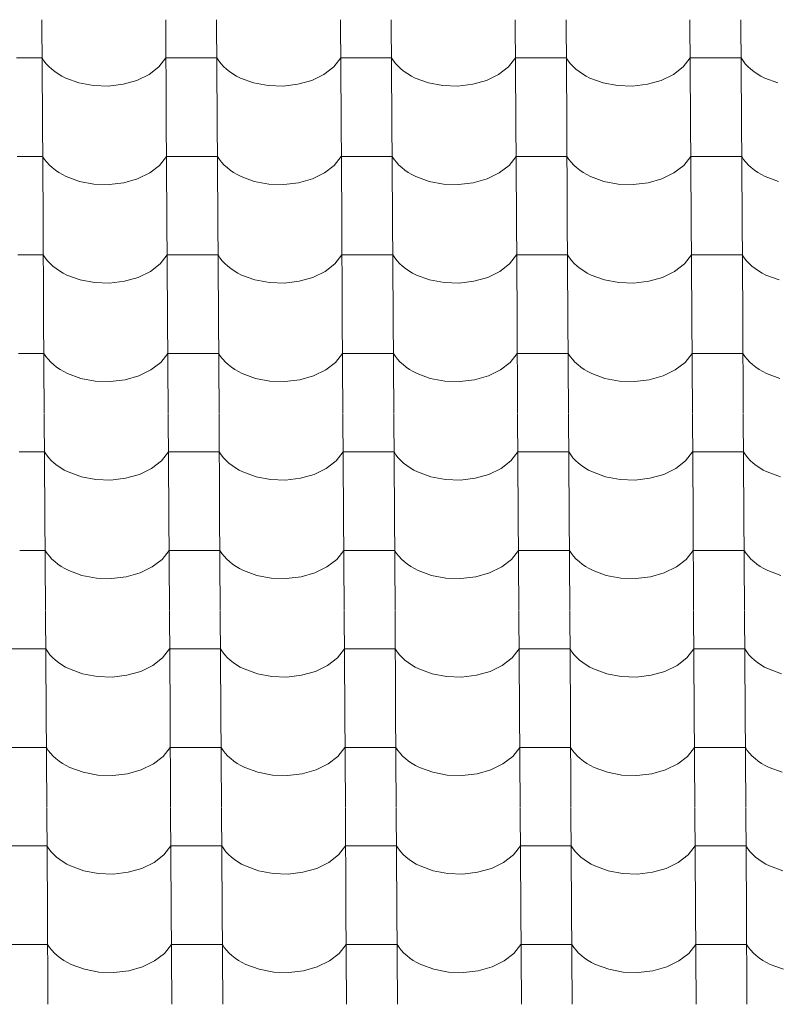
# Model space of a CAD drawing. Header units: millimetres. Extents: x -29001 to 109416, y -1251 to 13451.
# Tile 34 of 163: x -16507 to -15792, y 7544 to 8474. Entities that reach past the tile are written whole.
import ezdxf

# ---------------------------------------------------------------- set-up
doc = ezdxf.new("R2010")
doc.units = ezdxf.units.MM
doc.header["$MEASUREMENT"] = 0
doc.layers.add('POHLED JIŽNÍ_1_Konstrukce - nosné', color=7, linetype='Continuous')
doc.layers.add('POHLED JIŽNÍ_1_Nové_Výplně - Povrchové', color=7, linetype='Continuous')

# ---------------------------------------------------------------- blocks, each defined once
blk = doc.blocks.new('*X1', base_point=(-31394.74, -25864.88))
at = {"layer": 'POHLED JIŽNÍ_1_Nové_Výplně - Povrchové', "color": 21, "linetype": 'Continuous', "lineweight": 20, "true_color": 0xffaaaa}
for p, q in [((-16486.17, 8474.05), (-16485.6, 8381.37)), ((-16369.21, 8474.05), (-16368.63, 8381.37)), ((-16321.18, 8474.05), (-16320.6, 8381.37)), ((-16204.21, 8474.05), (-16203.63, 8381.37)), ((-16156.18, 8474.05), (-16155.6, 8381.37)), ((-16039.22, 8474.05), (-16038.64, 8381.37)), ((-15991.18, 8474.05), (-15990.6, 8381.37)), ((-15874.22, 8474.05), (-15873.64, 8381.37)), ((-15826.18, 8474.05), (-15825.61, 8381.37)), ((-16485.95, 8437.89), (-16509.97, 8437.89)), ((-16485.95, 8437.89), (-16484.11, 8435.1)), ((-16484.11, 8435.1), (-16481.97, 8432.4)), ((-16375.6, 8429.5), (-16368.99, 8437.89)), ((-16344.97, 8437.89), (-16368.99, 8437.89)), ((-16320.95, 8437.89), (-16344.97, 8437.89)), ((-16320.95, 8437.89), (-16319.11, 8435.1)), ((-16319.11, 8435.1), (-16316.97, 8432.4)), ((-16210.6, 8429.5), (-16203.99, 8437.89)), ((-16179.97, 8437.89), (-16203.99, 8437.89)), ((-16155.95, 8437.89), (-16179.97, 8437.89)), ((-16155.95, 8437.89), (-16154.11, 8435.1)), ((-16154.11, 8435.1), (-16151.97, 8432.4)), ((-16045.61, 8429.5), (-16038.99, 8437.89)), ((-16014.97, 8437.89), (-16038.99, 8437.89)), ((-15990.96, 8437.89), (-16014.97, 8437.89)), ((-15990.96, 8437.89), (-15989.11, 8435.1)), ((-15989.11, 8435.1), (-15986.98, 8432.4)), ((-15880.61, 8429.5), (-15873.99, 8437.89)), ((-15849.98, 8437.89), (-15873.99, 8437.89)), ((-15825.96, 8437.89), (-15849.98, 8437.89)), ((-15825.96, 8437.89), (-15824.12, 8435.1)), ((-15824.12, 8435.1), (-15821.98, 8432.4)), ((-16481.97, 8432.4), (-16479.55, 8429.81)), ((-16479.55, 8429.81), (-16476.85, 8427.35)), ((-16476.85, 8427.35), (-16473.89, 8425.02)), ((-16473.89, 8425.02), (-16470.7, 8422.84)), ((-16384.87, 8422.33), (-16375.6, 8429.5)), ((-16316.97, 8432.4), (-16314.55, 8429.81)), ((-16314.55, 8429.81), (-16311.85, 8427.35)), ((-16311.85, 8427.35), (-16308.9, 8425.02)), ((-16308.9, 8425.02), (-16305.7, 8422.84)), ((-16219.87, 8422.33), (-16210.6, 8429.5)), ((-16151.97, 8432.4), (-16149.55, 8429.81)), ((-16149.55, 8429.81), (-16146.85, 8427.35)), ((-16146.85, 8427.35), (-16143.9, 8425.02)), ((-16143.9, 8425.02), (-16140.7, 8422.84)), ((-16054.87, 8422.33), (-16045.61, 8429.5)), ((-15986.98, 8432.4), (-15984.55, 8429.81)), ((-15984.55, 8429.81), (-15981.86, 8427.35)), ((-15981.86, 8427.35), (-15978.9, 8425.02)), ((-15978.9, 8425.02), (-15975.7, 8422.84)), ((-15889.87, 8422.33), (-15880.61, 8429.5)), ((-15821.98, 8432.4), (-15819.56, 8429.81)), ((-15819.56, 8429.81), (-15816.86, 8427.35)), ((-15816.86, 8427.35), (-15813.9, 8425.02)), ((-15813.9, 8425.02), (-15810.71, 8422.84)), ((-16470.7, 8422.84), (-16467.27, 8420.82)), ((-16467.27, 8420.82), (-16463.64, 8418.98)), ((-16463.64, 8418.98), (-16451.17, 8414.4)), ((-16451.17, 8414.4), (-16437.49, 8411.82)), ((-16409.34, 8413.02), (-16396.31, 8416.74)), ((-16396.31, 8416.74), (-16384.87, 8422.33)), ((-16305.7, 8422.84), (-16302.27, 8420.82)), ((-16302.27, 8420.82), (-16298.64, 8418.98)), ((-16298.64, 8418.98), (-16286.17, 8414.4)), ((-16286.17, 8414.4), (-16272.49, 8411.82)), ((-16244.35, 8413.02), (-16231.31, 8416.74)), ((-16231.31, 8416.74), (-16219.87, 8422.33)), ((-16140.7, 8422.84), (-16137.28, 8420.82)), ((-16137.28, 8420.82), (-16133.64, 8418.98)), ((-16133.64, 8418.98), (-16121.17, 8414.4)), ((-16121.17, 8414.4), (-16107.5, 8411.82)), ((-16079.35, 8413.02), (-16066.31, 8416.74)), ((-16066.31, 8416.74), (-16054.87, 8422.33)), ((-15975.7, 8422.84), (-15972.28, 8420.82)), ((-15972.28, 8420.82), (-15968.65, 8418.98)), ((-15968.65, 8418.98), (-15956.17, 8414.4)), ((-15956.17, 8414.4), (-15942.5, 8411.82)), ((-15914.35, 8413.02), (-15901.32, 8416.74)), ((-15901.32, 8416.74), (-15889.87, 8422.33)), ((-15810.71, 8422.84), (-15807.28, 8420.82)), ((-15807.28, 8420.82), (-15803.65, 8418.98)), ((-15803.65, 8418.98), (-15791.18, 8414.4)), ((-16437.49, 8411.82), (-16423.31, 8411.35)), ((-16423.31, 8411.35), (-16409.34, 8413.02)), ((-16272.49, 8411.82), (-16258.31, 8411.35)), ((-16258.31, 8411.35), (-16244.35, 8413.02)), ((-16107.5, 8411.82), (-16093.31, 8411.35)), ((-16093.31, 8411.35), (-16079.35, 8413.02)), ((-15942.5, 8411.82), (-15928.32, 8411.35)), ((-15928.32, 8411.35), (-15914.35, 8413.02)), ((-16485.59, 8381.04), (-16485.01, 8288.36)), ((-16368.63, 8381.04), (-16368.05, 8288.36)), ((-16320.6, 8381.04), (-16320.02, 8288.36)), ((-16203.63, 8381.04), (-16203.05, 8288.36)), ((-16155.6, 8381.04), (-16155.02, 8288.36)), ((-16038.64, 8381.04), (-16038.06, 8288.36)), ((-15990.6, 8381.04), (-15990.02, 8288.36)), ((-15873.64, 8381.04), (-15873.06, 8288.36)), ((-15825.6, 8381.04), (-15825.02, 8288.36)), ((-16485.37, 8344.88), (-16509.38, 8344.88)), ((-16485.37, 8344.88), (-16483.53, 8342.09)), ((-16483.53, 8342.09), (-16481.39, 8339.39)), ((-16375.02, 8336.49), (-16368.4, 8344.88)), ((-16344.39, 8344.88), (-16368.4, 8344.88)), ((-16320.37, 8344.88), (-16344.39, 8344.88)), ((-16320.37, 8344.88), (-16318.53, 8342.09)), ((-16318.53, 8342.09), (-16316.39, 8339.39)), ((-16210.02, 8336.49), (-16203.41, 8344.88)), ((-16179.39, 8344.88), (-16203.41, 8344.88)), ((-16155.37, 8344.88), (-16179.39, 8344.88)), ((-16155.37, 8344.88), (-16153.53, 8342.09)), ((-16153.53, 8342.09), (-16151.39, 8339.39)), ((-16045.02, 8336.49), (-16038.41, 8344.88)), ((-16014.39, 8344.88), (-16038.41, 8344.88)), ((-15990.37, 8344.88), (-16014.39, 8344.88)), ((-15990.37, 8344.88), (-15988.53, 8342.09)), ((-15988.53, 8342.09), (-15986.4, 8339.39)), ((-15880.03, 8336.49), (-15873.41, 8344.88)), ((-15849.39, 8344.88), (-15873.41, 8344.88)), ((-15825.38, 8344.88), (-15849.39, 8344.88)), ((-15825.38, 8344.88), (-15823.54, 8342.09)), ((-15823.54, 8342.09), (-15821.4, 8339.39)), ((-16481.39, 8339.39), (-16478.96, 8336.8)), ((-16478.96, 8336.8), (-16476.27, 8334.34)), ((-16476.27, 8334.34), (-16473.31, 8332.01)), ((-16473.31, 8332.01), (-16470.11, 8329.83)), ((-16384.28, 8329.32), (-16375.02, 8336.49)), ((-16316.39, 8339.39), (-16313.97, 8336.8)), ((-16313.97, 8336.8), (-16311.27, 8334.34)), ((-16311.27, 8334.34), (-16308.31, 8332.01)), ((-16308.31, 8332.01), (-16305.12, 8329.83)), ((-16219.29, 8329.32), (-16210.02, 8336.49)), ((-16151.39, 8339.39), (-16148.97, 8336.8)), ((-16148.97, 8336.8), (-16146.27, 8334.34)), ((-16146.27, 8334.34), (-16143.32, 8332.01)), ((-16143.32, 8332.01), (-16140.12, 8329.83)), ((-16054.29, 8329.32), (-16045.02, 8336.49)), ((-15986.4, 8339.39), (-15983.97, 8336.8)), ((-15983.97, 8336.8), (-15981.27, 8334.34)), ((-15981.27, 8334.34), (-15978.32, 8332.01)), ((-15978.32, 8332.01), (-15975.12, 8329.83)), ((-15889.29, 8329.32), (-15880.03, 8336.49)), ((-15821.4, 8339.39), (-15818.97, 8336.8)), ((-15818.97, 8336.8), (-15816.28, 8334.34)), ((-15816.28, 8334.34), (-15813.32, 8332.01)), ((-15813.32, 8332.01), (-15810.12, 8329.83)), ((-16470.11, 8329.83), (-16466.69, 8327.82)), ((-16466.69, 8327.82), (-16463.06, 8325.97)), ((-16463.06, 8325.97), (-16450.58, 8321.4)), ((-16450.58, 8321.4), (-16436.91, 8318.81)), ((-16408.76, 8320.01), (-16395.73, 8323.73)), ((-16395.73, 8323.73), (-16384.28, 8329.32)), ((-16305.12, 8329.83), (-16301.69, 8327.82)), ((-16301.69, 8327.82), (-16298.06, 8325.97)), ((-16298.06, 8325.97), (-16285.59, 8321.4)), ((-16285.59, 8321.4), (-16271.91, 8318.81)), ((-16243.76, 8320.01), (-16230.73, 8323.73)), ((-16230.73, 8323.73), (-16219.29, 8329.32)), ((-16140.12, 8329.83), (-16136.69, 8327.82)), ((-16136.69, 8327.82), (-16133.06, 8325.97)), ((-16133.06, 8325.97), (-16120.59, 8321.4)), ((-16120.59, 8321.4), (-16106.91, 8318.81)), ((-16078.77, 8320.01), (-16065.73, 8323.73)), ((-16065.73, 8323.73), (-16054.29, 8329.32)), ((-15975.12, 8329.83), (-15971.7, 8327.82)), ((-15971.7, 8327.82), (-15968.06, 8325.97)), ((-15968.06, 8325.97), (-15955.59, 8321.4)), ((-15955.59, 8321.4), (-15941.92, 8318.81)), ((-15913.77, 8320.01), (-15900.73, 8323.73)), ((-15900.73, 8323.73), (-15889.29, 8329.32)), ((-15810.12, 8329.83), (-15806.7, 8327.82)), ((-15806.7, 8327.82), (-15803.07, 8325.97)), ((-15803.07, 8325.97), (-15790.59, 8321.4)), ((-16436.91, 8318.81), (-16422.73, 8318.34)), ((-16422.73, 8318.34), (-16408.76, 8320.01)), ((-16271.91, 8318.81), (-16257.73, 8318.34)), ((-16257.73, 8318.34), (-16243.76, 8320.01)), ((-16106.91, 8318.81), (-16092.73, 8318.34)), ((-16092.73, 8318.34), (-16078.77, 8320.01)), ((-15941.92, 8318.81), (-15927.73, 8318.34)), ((-15927.73, 8318.34), (-15913.77, 8320.01)), ((-16485.01, 8288.03), (-16484.43, 8195.35)), ((-16368.05, 8288.03), (-16367.47, 8195.35)), ((-16320.01, 8288.03), (-16319.43, 8195.35)), ((-16203.05, 8288.03), (-16202.47, 8195.35)), ((-16155.02, 8288.03), (-16154.44, 8195.35)), ((-16038.05, 8288.03), (-16037.47, 8195.35)), ((-15990.02, 8288.03), (-15989.44, 8195.35)), ((-15873.06, 8288.03), (-15872.48, 8195.35)), ((-15825.02, 8288.03), (-15824.44, 8195.35)), ((-16484.79, 8251.87), (-16508.8, 8251.87)), ((-16484.79, 8251.87), (-16482.94, 8249.08)), ((-16482.94, 8249.08), (-16480.81, 8246.38)), ((-16374.44, 8243.48), (-16367.82, 8251.87)), ((-16343.81, 8251.87), (-16367.82, 8251.87)), ((-16319.79, 8251.87), (-16343.81, 8251.87)), ((-16319.79, 8251.87), (-16317.95, 8249.08)), ((-16317.95, 8249.08), (-16315.81, 8246.38)), ((-16209.44, 8243.48), (-16202.83, 8251.87)), ((-16178.81, 8251.87), (-16202.83, 8251.87)), ((-16154.79, 8251.87), (-16178.81, 8251.87)), ((-16154.79, 8251.87), (-16152.95, 8249.08)), ((-16152.95, 8249.08), (-16150.81, 8246.38)), ((-16044.44, 8243.48), (-16037.83, 8251.87)), ((-16013.81, 8251.87), (-16037.83, 8251.87)), ((-15989.79, 8251.87), (-16013.81, 8251.87)), ((-15989.79, 8251.87), (-15987.95, 8249.08)), ((-15987.95, 8249.08), (-15985.81, 8246.38)), ((-15879.45, 8243.48), (-15872.83, 8251.87)), ((-15848.81, 8251.87), (-15872.83, 8251.87)), ((-15824.8, 8251.87), (-15848.81, 8251.87)), ((-15824.8, 8251.87), (-15822.95, 8249.08)), ((-15822.95, 8249.08), (-15820.82, 8246.38)), ((-16480.81, 8246.38), (-16478.38, 8243.79)), ((-16478.38, 8243.79), (-16475.69, 8241.33)), ((-16475.69, 8241.33), (-16472.73, 8239)), ((-16472.73, 8239), (-16469.53, 8236.82)), ((-16383.7, 8236.31), (-16374.44, 8243.48)), ((-16315.81, 8246.38), (-16313.38, 8243.79)), ((-16313.38, 8243.79), (-16310.69, 8241.33)), ((-16310.69, 8241.33), (-16307.73, 8239)), ((-16307.73, 8239), (-16304.53, 8236.82)), ((-16218.71, 8236.31), (-16209.44, 8243.48)), ((-16150.81, 8246.38), (-16148.39, 8243.79)), ((-16148.39, 8243.79), (-16145.69, 8241.33)), ((-16145.69, 8241.33), (-16142.74, 8239)), ((-16142.74, 8239), (-16139.54, 8236.82)), ((-16053.71, 8236.31), (-16044.44, 8243.48)), ((-15985.81, 8246.38), (-15983.39, 8243.79)), ((-15983.39, 8243.79), (-15980.69, 8241.33)), ((-15980.69, 8241.33), (-15977.74, 8239)), ((-15977.74, 8239), (-15974.54, 8236.82)), ((-15888.71, 8236.31), (-15879.45, 8243.48)), ((-15820.82, 8246.38), (-15818.39, 8243.79)), ((-15818.39, 8243.79), (-15815.7, 8241.33)), ((-15815.7, 8241.33), (-15812.74, 8239)), ((-15812.74, 8239), (-15809.54, 8236.82)), ((-16469.53, 8236.82), (-16466.11, 8234.81)), ((-16466.11, 8234.81), (-16462.47, 8232.96)), ((-16462.47, 8232.96), (-16450, 8228.39)), ((-16450, 8228.39), (-16436.33, 8225.8)), ((-16408.18, 8227), (-16395.15, 8230.72)), ((-16395.15, 8230.72), (-16383.7, 8236.31)), ((-16304.53, 8236.82), (-16301.11, 8234.81)), ((-16301.11, 8234.81), (-16297.48, 8232.96)), ((-16297.48, 8232.96), (-16285.01, 8228.39)), ((-16285.01, 8228.39), (-16271.33, 8225.8)), ((-16243.18, 8227), (-16230.15, 8230.72)), ((-16230.15, 8230.72), (-16218.71, 8236.31)), ((-16139.54, 8236.82), (-16136.11, 8234.81)), ((-16136.11, 8234.81), (-16132.48, 8232.96)), ((-16132.48, 8232.96), (-16120.01, 8228.39)), ((-16120.01, 8228.39), (-16106.33, 8225.8)), ((-16078.19, 8227), (-16065.15, 8230.72)), ((-16065.15, 8230.72), (-16053.71, 8236.31)), ((-15974.54, 8236.82), (-15971.12, 8234.81)), ((-15971.12, 8234.81), (-15967.48, 8232.96)), ((-15967.48, 8232.96), (-15955.01, 8228.39)), ((-15955.01, 8228.39), (-15941.33, 8225.8)), ((-15913.19, 8227), (-15900.15, 8230.72)), ((-15900.15, 8230.72), (-15888.71, 8236.31)), ((-15809.54, 8236.82), (-15806.12, 8234.81)), ((-15806.12, 8234.81), (-15802.48, 8232.96)), ((-15802.48, 8232.96), (-15790.01, 8228.39)), ((-16436.33, 8225.8), (-16422.15, 8225.33)), ((-16422.15, 8225.33), (-16408.18, 8227)), ((-16271.33, 8225.8), (-16257.15, 8225.33)), ((-16257.15, 8225.33), (-16243.18, 8227)), ((-16106.33, 8225.8), (-16092.15, 8225.33)), ((-16092.15, 8225.33), (-16078.19, 8227)), ((-15941.33, 8225.8), (-15927.15, 8225.33)), ((-15927.15, 8225.33), (-15913.19, 8227)), ((-16484.43, 8195.02), (-16483.85, 8102.34)), ((-16367.47, 8195.02), (-16366.89, 8102.34)), ((-16319.43, 8195.02), (-16318.85, 8102.34)), ((-16202.47, 8195.02), (-16201.89, 8102.34)), ((-16154.44, 8195.02), (-16153.86, 8102.34)), ((-16037.47, 8195.02), (-16036.89, 8102.34)), ((-15989.44, 8195.02), (-15988.86, 8102.34)), ((-15872.47, 8195.02), (-15871.9, 8102.34)), ((-15824.44, 8195.02), (-15823.86, 8102.34)), ((-16484.2, 8158.86), (-16508.22, 8158.86)), ((-16484.2, 8158.86), (-16482.36, 8156.07)), ((-16482.36, 8156.07), (-16480.22, 8153.37)), ((-16373.86, 8150.48), (-16367.24, 8158.86)), ((-16343.22, 8158.86), (-16367.24, 8158.86)), ((-16319.21, 8158.86), (-16343.22, 8158.86)), ((-16319.21, 8158.86), (-16317.36, 8156.07)), ((-16317.36, 8156.07), (-16315.23, 8153.37)), ((-16208.86, 8150.48), (-16202.24, 8158.86)), ((-16178.23, 8158.86), (-16202.24, 8158.86)), ((-16154.21, 8158.86), (-16178.23, 8158.86)), ((-16154.21, 8158.86), (-16152.37, 8156.07)), ((-16152.37, 8156.07), (-16150.23, 8153.37)), ((-16043.86, 8150.48), (-16037.25, 8158.86)), ((-16013.23, 8158.86), (-16037.25, 8158.86)), ((-15989.21, 8158.86), (-16013.23, 8158.86)), ((-15989.21, 8158.86), (-15987.37, 8156.07)), ((-15987.37, 8156.07), (-15985.23, 8153.37)), ((-15878.86, 8150.48), (-15872.25, 8158.86)), ((-15848.23, 8158.86), (-15872.25, 8158.86)), ((-15824.21, 8158.86), (-15848.23, 8158.86)), ((-15824.21, 8158.86), (-15822.37, 8156.07)), ((-15822.37, 8156.07), (-15820.23, 8153.37)), ((-16480.22, 8153.37), (-16477.8, 8150.79)), ((-16477.8, 8150.79), (-16475.1, 8148.32)), ((-16475.1, 8148.32), (-16472.15, 8145.99)), ((-16472.15, 8145.99), (-16468.95, 8143.82)), ((-16383.12, 8143.3), (-16373.86, 8150.48)), ((-16315.23, 8153.37), (-16312.8, 8150.79)), ((-16312.8, 8150.79), (-16310.11, 8148.32)), ((-16310.11, 8148.32), (-16307.15, 8145.99)), ((-16307.15, 8145.99), (-16303.95, 8143.82)), ((-16218.12, 8143.3), (-16208.86, 8150.48)), ((-16150.23, 8153.37), (-16147.81, 8150.79)), ((-16147.81, 8150.79), (-16145.11, 8148.32)), ((-16145.11, 8148.32), (-16142.15, 8145.99)), ((-16142.15, 8145.99), (-16138.96, 8143.82)), ((-16053.13, 8143.3), (-16043.86, 8150.48)), ((-15985.23, 8153.37), (-15982.81, 8150.79)), ((-15982.81, 8150.79), (-15980.11, 8148.32)), ((-15980.11, 8148.32), (-15977.16, 8145.99)), ((-15977.16, 8145.99), (-15973.96, 8143.82)), ((-15888.13, 8143.3), (-15878.86, 8150.48)), ((-15820.23, 8153.37), (-15817.81, 8150.79)), ((-15817.81, 8150.79), (-15815.11, 8148.32)), ((-15815.11, 8148.32), (-15812.16, 8145.99)), ((-15812.16, 8145.99), (-15808.96, 8143.82)), ((-16468.95, 8143.82), (-16465.53, 8141.8)), ((-16465.53, 8141.8), (-16461.89, 8139.95)), ((-16461.89, 8139.95), (-16449.42, 8135.38)), ((-16449.42, 8135.38), (-16435.75, 8132.79)), ((-16407.6, 8133.99), (-16394.56, 8137.71)), ((-16394.56, 8137.71), (-16383.12, 8143.3)), ((-16303.95, 8143.82), (-16300.53, 8141.8)), ((-16300.53, 8141.8), (-16296.9, 8139.95)), ((-16296.9, 8139.95), (-16284.42, 8135.38)), ((-16284.42, 8135.38), (-16270.75, 8132.79)), ((-16242.6, 8133.99), (-16229.57, 8137.71)), ((-16229.57, 8137.71), (-16218.12, 8143.3)), ((-16138.96, 8143.82), (-16135.53, 8141.8)), ((-16135.53, 8141.8), (-16131.9, 8139.95)), ((-16131.9, 8139.95), (-16119.43, 8135.38)), ((-16119.43, 8135.38), (-16105.75, 8132.79)), ((-16077.6, 8133.99), (-16064.57, 8137.71)), ((-16064.57, 8137.71), (-16053.13, 8143.3)), ((-15973.96, 8143.82), (-15970.53, 8141.8)), ((-15970.53, 8141.8), (-15966.9, 8139.95)), ((-15966.9, 8139.95), (-15954.43, 8135.38)), ((-15954.43, 8135.38), (-15940.75, 8132.79)), ((-15912.61, 8133.99), (-15899.57, 8137.71)), ((-15899.57, 8137.71), (-15888.13, 8143.3)), ((-15808.96, 8143.82), (-15805.54, 8141.8)), ((-15805.54, 8141.8), (-15801.9, 8139.95)), ((-15801.9, 8139.95), (-15789.43, 8135.38)), ((-16435.75, 8132.79), (-16421.56, 8132.32)), ((-16421.56, 8132.32), (-16407.6, 8133.99)), ((-16270.75, 8132.79), (-16256.57, 8132.32)), ((-16256.57, 8132.32), (-16242.6, 8133.99)), ((-16105.75, 8132.79), (-16091.57, 8132.32)), ((-16091.57, 8132.32), (-16077.6, 8133.99)), ((-15940.75, 8132.79), (-15926.57, 8132.32)), ((-15926.57, 8132.32), (-15912.61, 8133.99)), ((-16483.85, 8102.01), (-16483.27, 8009.33)), ((-16366.89, 8102.01), (-16366.31, 8009.33)), ((-16318.85, 8102.01), (-16318.27, 8009.33)), ((-16201.89, 8102.01), (-16201.31, 8009.33)), ((-16153.85, 8102.01), (-16153.27, 8009.33)), ((-16036.89, 8102.01), (-16036.31, 8009.33)), ((-15988.86, 8102.01), (-15988.28, 8009.33)), ((-15871.89, 8102.01), (-15871.31, 8009.33)), ((-15823.86, 8102.01), (-15823.28, 8009.33)), ((-16483.62, 8065.85), (-16507.64, 8065.85)), ((-16483.62, 8065.85), (-16481.78, 8063.06)), ((-16481.78, 8063.06), (-16479.64, 8060.36)), ((-16373.27, 8057.47), (-16366.66, 8065.85)), ((-16342.64, 8065.85), (-16366.66, 8065.85)), ((-16318.62, 8065.85), (-16342.64, 8065.85)), ((-16318.62, 8065.85), (-16316.78, 8063.06)), ((-16316.78, 8063.06), (-16314.65, 8060.36)), ((-16208.28, 8057.47), (-16201.66, 8065.85)), ((-16177.64, 8065.85), (-16201.66, 8065.85)), ((-16153.63, 8065.85), (-16177.64, 8065.85)), ((-16153.63, 8065.85), (-16151.79, 8063.06)), ((-16151.79, 8063.06), (-16149.65, 8060.36)), ((-16043.28, 8057.47), (-16036.66, 8065.85)), ((-16012.65, 8065.85), (-16036.66, 8065.85)), ((-15988.63, 8065.85), (-16012.65, 8065.85)), ((-15988.63, 8065.85), (-15986.79, 8063.06)), ((-15986.79, 8063.06), (-15984.65, 8060.36)), ((-15878.28, 8057.47), (-15871.67, 8065.85)), ((-15847.65, 8065.85), (-15871.67, 8065.85)), ((-15823.63, 8065.85), (-15847.65, 8065.85)), ((-15823.63, 8065.85), (-15821.79, 8063.06)), ((-15821.79, 8063.06), (-15819.65, 8060.36)), ((-16479.64, 8060.36), (-16477.22, 8057.78)), ((-16477.22, 8057.78), (-16474.52, 8055.31)), ((-16474.52, 8055.31), (-16471.57, 8052.99)), ((-16471.57, 8052.99), (-16468.37, 8050.81)), ((-16382.54, 8050.29), (-16373.27, 8057.47)), ((-16314.65, 8060.36), (-16312.22, 8057.78)), ((-16312.22, 8057.78), (-16309.53, 8055.31)), ((-16309.53, 8055.31), (-16306.57, 8052.99)), ((-16306.57, 8052.99), (-16303.37, 8050.81)), ((-16217.54, 8050.29), (-16208.28, 8057.47)), ((-16149.65, 8060.36), (-16147.22, 8057.78)), ((-16147.22, 8057.78), (-16144.53, 8055.31)), ((-16144.53, 8055.31), (-16141.57, 8052.99)), ((-16141.57, 8052.99), (-16138.37, 8050.81)), ((-16052.55, 8050.29), (-16043.28, 8057.47)), ((-15984.65, 8060.36), (-15982.23, 8057.78)), ((-15982.23, 8057.78), (-15979.53, 8055.31)), ((-15979.53, 8055.31), (-15976.58, 8052.99)), ((-15976.58, 8052.99), (-15973.38, 8050.81)), ((-15887.55, 8050.29), (-15878.28, 8057.47)), ((-15819.65, 8060.36), (-15817.23, 8057.78)), ((-15817.23, 8057.78), (-15814.53, 8055.31)), ((-15814.53, 8055.31), (-15811.58, 8052.99)), ((-15811.58, 8052.99), (-15808.38, 8050.81)), ((-16468.37, 8050.81), (-16464.94, 8048.79)), ((-16464.94, 8048.79), (-16461.31, 8046.94)), ((-16461.31, 8046.94), (-16448.84, 8042.37)), ((-16407.02, 8040.98), (-16393.98, 8044.7)), ((-16393.98, 8044.7), (-16382.54, 8050.29)), ((-16303.37, 8050.81), (-16299.95, 8048.79)), ((-16299.95, 8048.79), (-16296.31, 8046.94)), ((-16296.31, 8046.94), (-16283.84, 8042.37)), ((-16242.02, 8040.98), (-16228.98, 8044.7)), ((-16228.98, 8044.7), (-16217.54, 8050.29)), ((-16138.37, 8050.81), (-16134.95, 8048.79)), ((-16134.95, 8048.79), (-16131.32, 8046.94)), ((-16131.32, 8046.94), (-16118.84, 8042.37)), ((-16077.02, 8040.98), (-16063.99, 8044.7)), ((-16063.99, 8044.7), (-16052.55, 8050.29)), ((-15973.38, 8050.81), (-15969.95, 8048.79)), ((-15969.95, 8048.79), (-15966.32, 8046.94)), ((-15966.32, 8046.94), (-15953.85, 8042.37)), ((-15912.03, 8040.98), (-15898.99, 8044.7)), ((-15898.99, 8044.7), (-15887.55, 8050.29)), ((-15808.38, 8050.81), (-15804.95, 8048.79)), ((-15804.95, 8048.79), (-15801.32, 8046.94)), ((-15801.32, 8046.94), (-15788.85, 8042.37)), ((-16448.84, 8042.37), (-16435.16, 8039.78)), ((-16435.16, 8039.78), (-16420.98, 8039.31)), ((-16420.98, 8039.31), (-16407.02, 8040.98)), ((-16283.84, 8042.37), (-16270.17, 8039.78)), ((-16270.17, 8039.78), (-16255.98, 8039.31)), ((-16255.98, 8039.31), (-16242.02, 8040.98)), ((-16118.84, 8042.37), (-16105.17, 8039.78)), ((-16105.17, 8039.78), (-16090.99, 8039.31)), ((-16090.99, 8039.31), (-16077.02, 8040.98)), ((-15953.85, 8042.37), (-15940.17, 8039.78)), ((-15940.17, 8039.78), (-15925.99, 8039.31)), ((-15925.99, 8039.31), (-15912.03, 8040.98)), ((-16483.27, 8009), (-16482.69, 7916.33)), ((-16366.3, 8009), (-16365.72, 7916.33)), ((-16318.27, 8009), (-16317.69, 7916.33)), ((-16201.31, 8009), (-16200.73, 7916.33)), ((-16153.27, 8009), (-16152.69, 7916.33)), ((-16036.31, 8009), (-16035.73, 7916.33)), ((-15988.27, 8009), (-15987.7, 7916.33)), ((-15871.31, 8009), (-15870.73, 7916.33)), ((-15823.28, 8009), (-15822.7, 7916.33)), ((-16483.04, 7972.84), (-16507.06, 7972.84)), ((-16483.04, 7972.84), (-16481.2, 7970.05)), ((-16481.2, 7970.05), (-16479.06, 7967.35)), ((-16372.69, 7964.46), (-16366.08, 7972.84)), ((-16342.06, 7972.84), (-16366.08, 7972.84)), ((-16318.04, 7972.84), (-16342.06, 7972.84)), ((-16318.04, 7972.84), (-16316.2, 7970.05)), ((-16316.2, 7970.05), (-16314.06, 7967.35)), ((-16207.7, 7964.46), (-16201.08, 7972.84)), ((-16177.06, 7972.84), (-16201.08, 7972.84)), ((-16153.05, 7972.84), (-16177.06, 7972.84)), ((-16153.05, 7972.84), (-16151.2, 7970.05)), ((-16151.2, 7970.05), (-16149.07, 7967.35)), ((-16042.7, 7964.46), (-16036.08, 7972.84)), ((-16012.07, 7972.84), (-16036.08, 7972.84)), ((-15988.05, 7972.84), (-16012.07, 7972.84)), ((-15988.05, 7972.84), (-15986.21, 7970.05)), ((-15986.21, 7970.05), (-15984.07, 7967.35)), ((-15877.7, 7964.46), (-15871.09, 7972.84)), ((-15847.07, 7972.84), (-15871.09, 7972.84)), ((-15823.05, 7972.84), (-15847.07, 7972.84)), ((-15823.05, 7972.84), (-15821.21, 7970.05)), ((-15821.21, 7970.05), (-15819.07, 7967.35)), ((-16479.06, 7967.35), (-16476.64, 7964.77)), ((-16476.64, 7964.77), (-16473.94, 7962.3)), ((-16473.94, 7962.3), (-16470.99, 7959.98)), ((-16470.99, 7959.98), (-16467.79, 7957.8)), ((-16381.96, 7957.29), (-16372.69, 7964.46)), ((-16314.06, 7967.35), (-16311.64, 7964.77)), ((-16311.64, 7964.77), (-16308.94, 7962.3)), ((-16308.94, 7962.3), (-16305.99, 7959.98)), ((-16305.99, 7959.98), (-16302.79, 7957.8)), ((-16216.96, 7957.29), (-16207.7, 7964.46)), ((-16149.07, 7967.35), (-16146.64, 7964.77)), ((-16146.64, 7964.77), (-16143.95, 7962.3)), ((-16143.95, 7962.3), (-16140.99, 7959.98)), ((-16140.99, 7959.98), (-16137.79, 7957.8)), ((-16051.96, 7957.29), (-16042.7, 7964.46)), ((-15984.07, 7967.35), (-15981.65, 7964.77)), ((-15981.65, 7964.77), (-15978.95, 7962.3)), ((-15978.95, 7962.3), (-15975.99, 7959.98)), ((-15975.99, 7959.98), (-15972.8, 7957.8)), ((-15886.97, 7957.29), (-15877.7, 7964.46)), ((-15819.07, 7967.35), (-15816.65, 7964.77)), ((-15816.65, 7964.77), (-15813.95, 7962.3)), ((-15813.95, 7962.3), (-15811, 7959.98)), ((-15811, 7959.98), (-15807.8, 7957.8)), ((-16467.79, 7957.8), (-16464.36, 7955.78)), ((-16464.36, 7955.78), (-16460.73, 7953.93)), ((-16460.73, 7953.93), (-16448.26, 7949.36)), ((-16406.44, 7947.97), (-16393.4, 7951.7)), ((-16393.4, 7951.7), (-16381.96, 7957.29)), ((-16302.79, 7957.8), (-16299.37, 7955.78)), ((-16299.37, 7955.78), (-16295.73, 7953.93)), ((-16295.73, 7953.93), (-16283.26, 7949.36)), ((-16241.44, 7947.97), (-16228.4, 7951.7)), ((-16228.4, 7951.7), (-16216.96, 7957.29)), ((-16137.79, 7957.8), (-16134.37, 7955.78)), ((-16134.37, 7955.78), (-16130.74, 7953.93)), ((-16130.74, 7953.93), (-16118.26, 7949.36)), ((-16076.44, 7947.97), (-16063.41, 7951.7)), ((-16063.41, 7951.7), (-16051.96, 7957.29)), ((-15972.8, 7957.8), (-15969.37, 7955.78)), ((-15969.37, 7955.78), (-15965.74, 7953.93)), ((-15965.74, 7953.93), (-15953.27, 7949.36)), ((-15911.44, 7947.97), (-15898.41, 7951.7)), ((-15898.41, 7951.7), (-15886.97, 7957.29)), ((-15807.8, 7957.8), (-15804.37, 7955.78)), ((-15804.37, 7955.78), (-15800.74, 7953.93)), ((-15800.74, 7953.93), (-15788.27, 7949.36)), ((-16448.26, 7949.36), (-16434.58, 7946.77)), ((-16434.58, 7946.77), (-16420.4, 7946.3)), ((-16420.4, 7946.3), (-16406.44, 7947.97)), ((-16283.26, 7949.36), (-16269.58, 7946.77)), ((-16269.58, 7946.77), (-16255.4, 7946.3)), ((-16255.4, 7946.3), (-16241.44, 7947.97)), ((-16118.26, 7949.36), (-16104.59, 7946.77)), ((-16104.59, 7946.77), (-16090.41, 7946.3)), ((-16090.41, 7946.3), (-16076.44, 7947.97)), ((-15953.27, 7949.36), (-15939.59, 7946.77)), ((-15939.59, 7946.77), (-15925.41, 7946.3)), ((-15925.41, 7946.3), (-15911.44, 7947.97)), ((-16482.69, 7915.99), (-16482.11, 7823.32)), ((-16365.72, 7915.99), (-16365.14, 7823.32)), ((-16317.69, 7915.99), (-16317.11, 7823.32)), ((-16200.73, 7915.99), (-16200.15, 7823.32)), ((-16152.69, 7915.99), (-16152.11, 7823.32)), ((-16035.73, 7915.99), (-16035.15, 7823.32)), ((-15987.69, 7915.99), (-15987.11, 7823.32)), ((-15870.73, 7915.99), (-15870.15, 7823.32)), ((-15822.7, 7915.99), (-15822.12, 7823.32)), ((-16506.48, 7879.83), (-16530.49, 7879.83)), ((-16482.46, 7879.83), (-16506.48, 7879.83)), ((-16482.46, 7879.83), (-16480.62, 7877.04)), ((-16480.62, 7877.04), (-16478.48, 7874.34)), ((-16372.11, 7871.45), (-16365.5, 7879.83)), ((-16341.48, 7879.83), (-16365.5, 7879.83)), ((-16317.46, 7879.83), (-16341.48, 7879.83)), ((-16317.46, 7879.83), (-16315.62, 7877.04)), ((-16315.62, 7877.04), (-16313.48, 7874.34)), ((-16207.11, 7871.45), (-16200.5, 7879.83)), ((-16176.48, 7879.83), (-16200.5, 7879.83)), ((-16152.46, 7879.83), (-16176.48, 7879.83)), ((-16152.46, 7879.83), (-16150.62, 7877.04)), ((-16150.62, 7877.04), (-16148.48, 7874.34)), ((-16042.12, 7871.45), (-16035.5, 7879.83)), ((-16011.48, 7879.83), (-16035.5, 7879.83)), ((-15987.47, 7879.83), (-16011.48, 7879.83)), ((-15987.47, 7879.83), (-15985.63, 7877.04)), ((-15985.63, 7877.04), (-15983.49, 7874.34)), ((-15877.12, 7871.45), (-15870.5, 7879.83)), ((-15846.49, 7879.83), (-15870.5, 7879.83)), ((-15822.47, 7879.83), (-15846.49, 7879.83)), ((-15822.47, 7879.83), (-15820.63, 7877.04)), ((-15820.63, 7877.04), (-15818.49, 7874.34)), ((-16478.48, 7874.34), (-16476.06, 7871.76)), ((-16476.06, 7871.76), (-16473.36, 7869.29)), ((-16473.36, 7869.29), (-16470.4, 7866.97)), ((-16470.4, 7866.97), (-16467.21, 7864.79)), ((-16381.38, 7864.28), (-16372.11, 7871.45)), ((-16313.48, 7874.34), (-16311.06, 7871.76)), ((-16311.06, 7871.76), (-16308.36, 7869.29)), ((-16308.36, 7869.29), (-16305.41, 7866.97)), ((-16305.41, 7866.97), (-16302.21, 7864.79)), ((-16216.38, 7864.28), (-16207.11, 7871.45)), ((-16148.48, 7874.34), (-16146.06, 7871.76)), ((-16146.06, 7871.76), (-16143.36, 7869.29)), ((-16143.36, 7869.29), (-16140.41, 7866.97)), ((-16140.41, 7866.97), (-16137.21, 7864.79)), ((-16051.38, 7864.28), (-16042.12, 7871.45)), ((-15983.49, 7874.34), (-15981.06, 7871.76)), ((-15981.06, 7871.76), (-15978.37, 7869.29)), ((-15978.37, 7869.29), (-15975.41, 7866.97)), ((-15975.41, 7866.97), (-15972.21, 7864.79)), ((-15886.38, 7864.28), (-15877.12, 7871.45)), ((-15818.49, 7874.34), (-15816.07, 7871.76)), ((-15816.07, 7871.76), (-15813.37, 7869.29)), ((-15813.37, 7869.29), (-15810.41, 7866.97)), ((-15810.41, 7866.97), (-15807.22, 7864.79)), ((-16467.21, 7864.79), (-16463.78, 7862.77)), ((-16463.78, 7862.77), (-16460.15, 7860.92)), ((-16460.15, 7860.92), (-16447.68, 7856.35)), ((-16405.85, 7854.96), (-16392.82, 7858.69)), ((-16392.82, 7858.69), (-16381.38, 7864.28)), ((-16302.21, 7864.79), (-16298.78, 7862.77)), ((-16298.78, 7862.77), (-16295.15, 7860.92)), ((-16295.15, 7860.92), (-16282.68, 7856.35)), ((-16240.86, 7854.96), (-16227.82, 7858.69)), ((-16227.82, 7858.69), (-16216.38, 7864.28)), ((-16137.21, 7864.79), (-16133.79, 7862.77)), ((-16133.79, 7862.77), (-16130.15, 7860.92)), ((-16130.15, 7860.92), (-16117.68, 7856.35)), ((-16075.86, 7854.96), (-16062.82, 7858.69)), ((-16062.82, 7858.69), (-16051.38, 7864.28)), ((-15972.21, 7864.79), (-15968.79, 7862.77)), ((-15968.79, 7862.77), (-15965.16, 7860.92)), ((-15965.16, 7860.92), (-15952.68, 7856.35)), ((-15910.86, 7854.96), (-15897.83, 7858.69)), ((-15897.83, 7858.69), (-15886.38, 7864.28)), ((-15807.22, 7864.79), (-15803.79, 7862.77)), ((-15803.79, 7862.77), (-15800.16, 7860.92)), ((-15800.16, 7860.92), (-15787.69, 7856.35)), ((-16447.68, 7856.35), (-16434, 7853.76)), ((-16434, 7853.76), (-16419.82, 7853.29)), ((-16419.82, 7853.29), (-16405.85, 7854.96)), ((-16282.68, 7856.35), (-16269, 7853.76)), ((-16269, 7853.76), (-16254.82, 7853.29)), ((-16254.82, 7853.29), (-16240.86, 7854.96)), ((-16117.68, 7856.35), (-16104.01, 7853.76)), ((-16104.01, 7853.76), (-16089.82, 7853.29)), ((-16089.82, 7853.29), (-16075.86, 7854.96)), ((-15952.68, 7856.35), (-15939.01, 7853.76)), ((-15939.01, 7853.76), (-15924.83, 7853.29)), ((-15924.83, 7853.29), (-15910.86, 7854.96)), ((-16482.1, 7822.98), (-16481.52, 7730.31)), ((-16365.14, 7822.98), (-16364.56, 7730.31)), ((-16317.11, 7822.98), (-16316.53, 7730.31)), ((-16200.14, 7822.98), (-16199.56, 7730.31)), ((-16152.11, 7822.98), (-16151.53, 7730.31)), ((-16035.15, 7822.98), (-16034.57, 7730.31)), ((-15987.11, 7822.98), (-15986.53, 7730.31)), ((-15870.15, 7822.98), (-15869.57, 7730.31)), ((-15822.11, 7822.98), (-15821.53, 7730.31)), ((-16505.89, 7786.82), (-16529.91, 7786.82)), ((-16481.88, 7786.82), (-16505.89, 7786.82)), ((-16481.88, 7786.82), (-16480.04, 7784.03)), ((-16480.04, 7784.03), (-16477.9, 7781.34)), ((-16371.53, 7778.44), (-16364.91, 7786.82)), ((-16340.9, 7786.82), (-16364.91, 7786.82)), ((-16316.88, 7786.82), (-16340.9, 7786.82)), ((-16316.88, 7786.82), (-16315.04, 7784.03)), ((-16315.04, 7784.03), (-16312.9, 7781.34)), ((-16206.53, 7778.44), (-16199.92, 7786.82)), ((-16175.9, 7786.82), (-16199.92, 7786.82)), ((-16151.88, 7786.82), (-16175.9, 7786.82)), ((-16151.88, 7786.82), (-16150.04, 7784.03)), ((-16150.04, 7784.03), (-16147.9, 7781.34)), ((-16041.54, 7778.44), (-16034.92, 7786.82)), ((-16010.9, 7786.82), (-16034.92, 7786.82)), ((-15986.89, 7786.82), (-16010.9, 7786.82)), ((-15986.89, 7786.82), (-15985.04, 7784.03)), ((-15985.04, 7784.03), (-15982.91, 7781.34)), ((-15876.54, 7778.44), (-15869.92, 7786.82)), ((-15845.91, 7786.82), (-15869.92, 7786.82)), ((-15821.89, 7786.82), (-15845.91, 7786.82)), ((-15821.89, 7786.82), (-15820.05, 7784.03)), ((-15820.05, 7784.03), (-15817.91, 7781.34)), ((-16477.9, 7781.34), (-16475.47, 7778.75)), ((-16475.47, 7778.75), (-16472.78, 7776.28)), ((-16472.78, 7776.28), (-16469.82, 7773.96)), ((-16469.82, 7773.96), (-16466.62, 7771.78)), ((-16380.8, 7771.27), (-16371.53, 7778.44)), ((-16312.9, 7781.34), (-16310.48, 7778.75)), ((-16310.48, 7778.75), (-16307.78, 7776.28)), ((-16307.78, 7776.28), (-16304.83, 7773.96)), ((-16304.83, 7773.96), (-16301.63, 7771.78)), ((-16215.8, 7771.27), (-16206.53, 7778.44)), ((-16147.9, 7781.34), (-16145.48, 7778.75)), ((-16145.48, 7778.75), (-16142.78, 7776.28)), ((-16142.78, 7776.28), (-16139.83, 7773.96)), ((-16139.83, 7773.96), (-16136.63, 7771.78)), ((-16050.8, 7771.27), (-16041.54, 7778.44)), ((-15982.91, 7781.34), (-15980.48, 7778.75)), ((-15980.48, 7778.75), (-15977.79, 7776.28)), ((-15977.79, 7776.28), (-15974.83, 7773.96)), ((-15974.83, 7773.96), (-15971.63, 7771.78)), ((-15885.8, 7771.27), (-15876.54, 7778.44)), ((-15817.91, 7781.34), (-15815.48, 7778.75)), ((-15815.48, 7778.75), (-15812.79, 7776.28)), ((-15812.79, 7776.28), (-15809.83, 7773.96)), ((-15809.83, 7773.96), (-15806.63, 7771.78)), ((-16466.62, 7771.78), (-16463.2, 7769.76)), ((-16463.2, 7769.76), (-16459.57, 7767.91)), ((-16459.57, 7767.91), (-16447.09, 7763.34)), ((-16405.27, 7761.95), (-16392.24, 7765.68)), ((-16392.24, 7765.68), (-16380.8, 7771.27)), ((-16301.63, 7771.78), (-16298.2, 7769.76)), ((-16298.2, 7769.76), (-16294.57, 7767.91)), ((-16294.57, 7767.91), (-16282.1, 7763.34)), ((-16240.28, 7761.95), (-16227.24, 7765.68)), ((-16227.24, 7765.68), (-16215.8, 7771.27)), ((-16136.63, 7771.78), (-16133.21, 7769.76)), ((-16133.21, 7769.76), (-16129.57, 7767.91)), ((-16129.57, 7767.91), (-16117.1, 7763.34)), ((-16075.28, 7761.95), (-16062.24, 7765.68)), ((-16062.24, 7765.68), (-16050.8, 7771.27)), ((-15971.63, 7771.78), (-15968.21, 7769.76)), ((-15968.21, 7769.76), (-15964.57, 7767.91)), ((-15964.57, 7767.91), (-15952.1, 7763.34)), ((-15910.28, 7761.95), (-15897.25, 7765.68)), ((-15897.25, 7765.68), (-15885.8, 7771.27)), ((-15806.63, 7771.78), (-15803.21, 7769.76)), ((-15803.21, 7769.76), (-15799.58, 7767.91)), ((-15799.58, 7767.91), (-15787.11, 7763.34)), ((-16447.09, 7763.34), (-16433.42, 7760.75)), ((-16433.42, 7760.75), (-16419.24, 7760.28)), ((-16419.24, 7760.28), (-16405.27, 7761.95)), ((-16282.1, 7763.34), (-16268.42, 7760.75)), ((-16268.42, 7760.75), (-16254.24, 7760.28)), ((-16254.24, 7760.28), (-16240.28, 7761.95)), ((-16117.1, 7763.34), (-16103.42, 7760.75)), ((-16103.42, 7760.75), (-16089.24, 7760.28)), ((-16089.24, 7760.28), (-16075.28, 7761.95)), ((-15952.1, 7763.34), (-15938.43, 7760.75)), ((-15938.43, 7760.75), (-15924.25, 7760.28)), ((-15924.25, 7760.28), (-15910.28, 7761.95)), ((-16481.52, 7729.97), (-16480.94, 7637.3)), ((-16364.56, 7729.97), (-16363.98, 7637.3)), ((-16316.52, 7729.97), (-16315.95, 7637.3)), ((-16199.56, 7729.97), (-16198.98, 7637.3)), ((-16151.53, 7729.97), (-16150.95, 7637.3)), ((-16034.56, 7729.97), (-16033.99, 7637.3)), ((-15986.53, 7729.97), (-15985.95, 7637.3)), ((-15869.57, 7729.97), (-15868.99, 7637.3)), ((-15821.53, 7729.97), (-15820.95, 7637.3)), ((-16505.31, 7693.82), (-16529.33, 7693.82)), ((-16481.3, 7693.82), (-16505.31, 7693.82)), ((-16481.3, 7693.82), (-16479.45, 7691.02)), ((-16479.45, 7691.02), (-16477.32, 7688.33)), ((-16370.95, 7685.43), (-16364.33, 7693.82)), ((-16340.32, 7693.82), (-16364.33, 7693.82)), ((-16316.3, 7693.82), (-16340.32, 7693.82)), ((-16316.3, 7693.82), (-16314.46, 7691.02)), ((-16314.46, 7691.02), (-16312.32, 7688.33)), ((-16205.95, 7685.43), (-16199.34, 7693.82)), ((-16175.32, 7693.82), (-16199.34, 7693.82)), ((-16151.3, 7693.82), (-16175.32, 7693.82)), ((-16151.3, 7693.82), (-16149.46, 7691.02)), ((-16149.46, 7691.02), (-16147.32, 7688.33)), ((-16040.95, 7685.43), (-16034.34, 7693.82)), ((-16010.32, 7693.82), (-16034.34, 7693.82)), ((-15986.3, 7693.82), (-16010.32, 7693.82)), ((-15986.3, 7693.82), (-15984.46, 7691.02)), ((-15984.46, 7691.02), (-15982.32, 7688.33)), ((-15875.96, 7685.43), (-15869.34, 7693.82)), ((-15845.32, 7693.82), (-15869.34, 7693.82)), ((-15821.31, 7693.82), (-15845.32, 7693.82)), ((-15821.31, 7693.82), (-15819.47, 7691.02)), ((-15819.47, 7691.02), (-15817.33, 7688.33)), ((-16477.32, 7688.33), (-16474.89, 7685.74)), ((-16474.89, 7685.74), (-16472.2, 7683.28)), ((-16472.2, 7683.28), (-16469.24, 7680.95)), ((-16469.24, 7680.95), (-16466.04, 7678.77)), ((-16380.21, 7678.26), (-16370.95, 7685.43)), ((-16312.32, 7688.33), (-16309.9, 7685.74)), ((-16309.9, 7685.74), (-16307.2, 7683.28)), ((-16307.2, 7683.28), (-16304.24, 7680.95)), ((-16304.24, 7680.95), (-16301.05, 7678.77)), ((-16215.22, 7678.26), (-16205.95, 7685.43)), ((-16147.32, 7688.33), (-16144.9, 7685.74)), ((-16144.9, 7685.74), (-16142.2, 7683.28)), ((-16142.2, 7683.28), (-16139.25, 7680.95)), ((-16139.25, 7680.95), (-16136.05, 7678.77)), ((-16050.22, 7678.26), (-16040.95, 7685.43)), ((-15982.32, 7688.33), (-15979.9, 7685.74)), ((-15979.9, 7685.74), (-15977.2, 7683.28)), ((-15977.2, 7683.28), (-15974.25, 7680.95)), ((-15974.25, 7680.95), (-15971.05, 7678.77)), ((-15885.22, 7678.26), (-15875.96, 7685.43)), ((-15817.33, 7688.33), (-15814.9, 7685.74)), ((-15814.9, 7685.74), (-15812.21, 7683.28)), ((-15812.21, 7683.28), (-15809.25, 7680.95)), ((-15809.25, 7680.95), (-15806.05, 7678.77)), ((-16466.04, 7678.77), (-16462.62, 7676.75)), ((-16462.62, 7676.75), (-16458.99, 7674.9)), ((-16458.99, 7674.9), (-16446.51, 7670.33)), ((-16404.69, 7668.94), (-16391.66, 7672.67)), ((-16391.66, 7672.67), (-16380.21, 7678.26)), ((-16301.05, 7678.77), (-16297.62, 7676.75)), ((-16297.62, 7676.75), (-16293.99, 7674.9)), ((-16293.99, 7674.9), (-16281.52, 7670.33)), ((-16239.69, 7668.94), (-16226.66, 7672.67)), ((-16226.66, 7672.67), (-16215.22, 7678.26)), ((-16136.05, 7678.77), (-16132.62, 7676.75)), ((-16132.62, 7676.75), (-16128.99, 7674.9)), ((-16128.99, 7674.9), (-16116.52, 7670.33)), ((-16074.7, 7668.94), (-16061.66, 7672.67)), ((-16061.66, 7672.67), (-16050.22, 7678.26)), ((-15971.05, 7678.77), (-15967.63, 7676.75)), ((-15967.63, 7676.75), (-15963.99, 7674.9)), ((-15963.99, 7674.9), (-15951.52, 7670.33)), ((-15909.7, 7668.94), (-15896.66, 7672.67)), ((-15896.66, 7672.67), (-15885.22, 7678.26)), ((-15806.05, 7678.77), (-15802.63, 7676.75)), ((-15802.63, 7676.75), (-15799, 7674.9)), ((-15799, 7674.9), (-15786.52, 7670.33)), ((-16446.51, 7670.33), (-16432.84, 7667.74)), ((-16432.84, 7667.74), (-16418.66, 7667.27)), ((-16418.66, 7667.27), (-16404.69, 7668.94)), ((-16281.52, 7670.33), (-16267.84, 7667.74)), ((-16267.84, 7667.74), (-16253.66, 7667.27)), ((-16253.66, 7667.27), (-16239.69, 7668.94)), ((-16116.52, 7670.33), (-16102.84, 7667.74)), ((-16102.84, 7667.74), (-16088.66, 7667.27)), ((-16088.66, 7667.27), (-16074.7, 7668.94)), ((-15951.52, 7670.33), (-15937.85, 7667.74)), ((-15937.85, 7667.74), (-15923.66, 7667.27)), ((-15923.66, 7667.27), (-15909.7, 7668.94)), ((-16480.94, 7636.96), (-16480.36, 7544.29)), ((-16363.98, 7636.96), (-16363.4, 7544.29)), ((-16315.94, 7636.96), (-16315.36, 7544.29)), ((-16198.98, 7636.96), (-16198.4, 7544.29)), ((-16150.95, 7636.96), (-16150.37, 7544.29)), ((-16033.98, 7636.96), (-16033.4, 7544.29)), ((-15985.95, 7636.96), (-15985.37, 7544.29)), ((-15868.99, 7636.96), (-15868.41, 7544.29)), ((-15820.95, 7636.96), (-15820.37, 7544.29)), ((-16504.73, 7600.81), (-16528.75, 7600.81)), ((-16480.71, 7600.81), (-16504.73, 7600.81)), ((-16480.71, 7600.81), (-16478.87, 7598.01)), ((-16478.87, 7598.01), (-16476.73, 7595.32)), ((-16370.37, 7592.42), (-16363.75, 7600.81)), ((-16339.73, 7600.81), (-16363.75, 7600.81)), ((-16315.72, 7600.81), (-16339.73, 7600.81)), ((-16315.72, 7600.81), (-16313.88, 7598.01)), ((-16313.88, 7598.01), (-16311.74, 7595.32)), ((-16205.37, 7592.42), (-16198.75, 7600.81)), ((-16174.74, 7600.81), (-16198.75, 7600.81)), ((-16150.72, 7600.81), (-16174.74, 7600.81)), ((-16150.72, 7600.81), (-16148.88, 7598.01)), ((-16148.88, 7598.01), (-16146.74, 7595.32)), ((-16040.37, 7592.42), (-16033.76, 7600.81)), ((-16009.74, 7600.81), (-16033.76, 7600.81)), ((-15985.72, 7600.81), (-16009.74, 7600.81)), ((-15985.72, 7600.81), (-15983.88, 7598.01)), ((-15983.88, 7598.01), (-15981.74, 7595.32)), ((-15875.38, 7592.42), (-15868.76, 7600.81)), ((-15844.74, 7600.81), (-15868.76, 7600.81)), ((-15820.73, 7600.81), (-15844.74, 7600.81)), ((-15820.73, 7600.81), (-15818.88, 7598.01)), ((-15818.88, 7598.01), (-15816.75, 7595.32)), ((-16476.73, 7595.32), (-16474.31, 7592.73)), ((-16474.31, 7592.73), (-16471.61, 7590.27)), ((-16471.61, 7590.27), (-16468.66, 7587.94)), ((-16468.66, 7587.94), (-16465.46, 7585.76)), ((-16379.63, 7585.25), (-16370.37, 7592.42)), ((-16311.74, 7595.32), (-16309.31, 7592.73)), ((-16309.31, 7592.73), (-16306.62, 7590.27)), ((-16306.62, 7590.27), (-16303.66, 7587.94)), ((-16303.66, 7587.94), (-16300.46, 7585.76)), ((-16214.63, 7585.25), (-16205.37, 7592.42)), ((-16146.74, 7595.32), (-16144.32, 7592.73)), ((-16144.32, 7592.73), (-16141.62, 7590.27)), ((-16141.62, 7590.27), (-16138.66, 7587.94)), ((-16138.66, 7587.94), (-16135.47, 7585.76)), ((-16049.64, 7585.25), (-16040.37, 7592.42)), ((-15981.74, 7595.32), (-15979.32, 7592.73)), ((-15979.32, 7592.73), (-15976.62, 7590.27)), ((-15976.62, 7590.27), (-15973.67, 7587.94)), ((-15973.67, 7587.94), (-15970.47, 7585.76)), ((-15884.64, 7585.25), (-15875.38, 7592.42)), ((-15816.75, 7595.32), (-15814.32, 7592.73)), ((-15814.32, 7592.73), (-15811.63, 7590.27)), ((-15811.63, 7590.27), (-15808.67, 7587.94)), ((-15808.67, 7587.94), (-15805.47, 7585.76)), ((-16465.46, 7585.76), (-16462.04, 7583.74)), ((-16462.04, 7583.74), (-16458.4, 7581.89)), ((-16458.4, 7581.89), (-16445.93, 7577.32)), ((-16404.11, 7575.93), (-16391.07, 7579.66)), ((-16391.07, 7579.66), (-16379.63, 7585.25)), ((-16300.46, 7585.76), (-16297.04, 7583.74)), ((-16297.04, 7583.74), (-16293.41, 7581.89)), ((-16293.41, 7581.89), (-16280.93, 7577.32)), ((-16239.11, 7575.93), (-16226.08, 7579.66)), ((-16226.08, 7579.66), (-16214.63, 7585.25)), ((-16135.47, 7585.76), (-16132.04, 7583.74)), ((-16132.04, 7583.74), (-16128.41, 7581.89)), ((-16128.41, 7581.89), (-16115.94, 7577.32)), ((-16074.12, 7575.93), (-16061.08, 7579.66)), ((-16061.08, 7579.66), (-16049.64, 7585.25)), ((-15970.47, 7585.76), (-15967.04, 7583.74)), ((-15967.04, 7583.74), (-15963.41, 7581.89)), ((-15963.41, 7581.89), (-15950.94, 7577.32)), ((-15909.12, 7575.93), (-15896.08, 7579.66)), ((-15896.08, 7579.66), (-15884.64, 7585.25)), ((-15805.47, 7585.76), (-15802.05, 7583.74)), ((-15802.05, 7583.74), (-15798.41, 7581.89)), ((-15798.41, 7581.89), (-15785.94, 7577.32)), ((-16445.93, 7577.32), (-16432.26, 7574.73)), ((-16432.26, 7574.73), (-16418.07, 7574.26)), ((-16418.07, 7574.26), (-16404.11, 7575.93)), ((-16280.93, 7577.32), (-16267.26, 7574.73)), ((-16267.26, 7574.73), (-16253.08, 7574.26)), ((-16253.08, 7574.26), (-16239.11, 7575.93)), ((-16115.94, 7577.32), (-16102.26, 7574.73)), ((-16102.26, 7574.73), (-16088.08, 7574.26)), ((-16088.08, 7574.26), (-16074.12, 7575.93)), ((-15950.94, 7577.32), (-15937.26, 7574.73)), ((-15937.26, 7574.73), (-15923.08, 7574.26)), ((-15923.08, 7574.26), (-15909.12, 7575.93))]:
    blk.add_line(p, q, dxfattribs=at)

msp = doc.modelspace()

# ---------------------------------------------------------------- block references
at = {"layer": 'POHLED JIŽNÍ_1_Konstrukce - nosné', "color": 9, "linetype": 'Continuous', "lineweight": 13}
msp.add_blockref('*X1', (-31394.74, -25864.88), dxfattribs=at)

doc.saveas('drawing.dxf')
